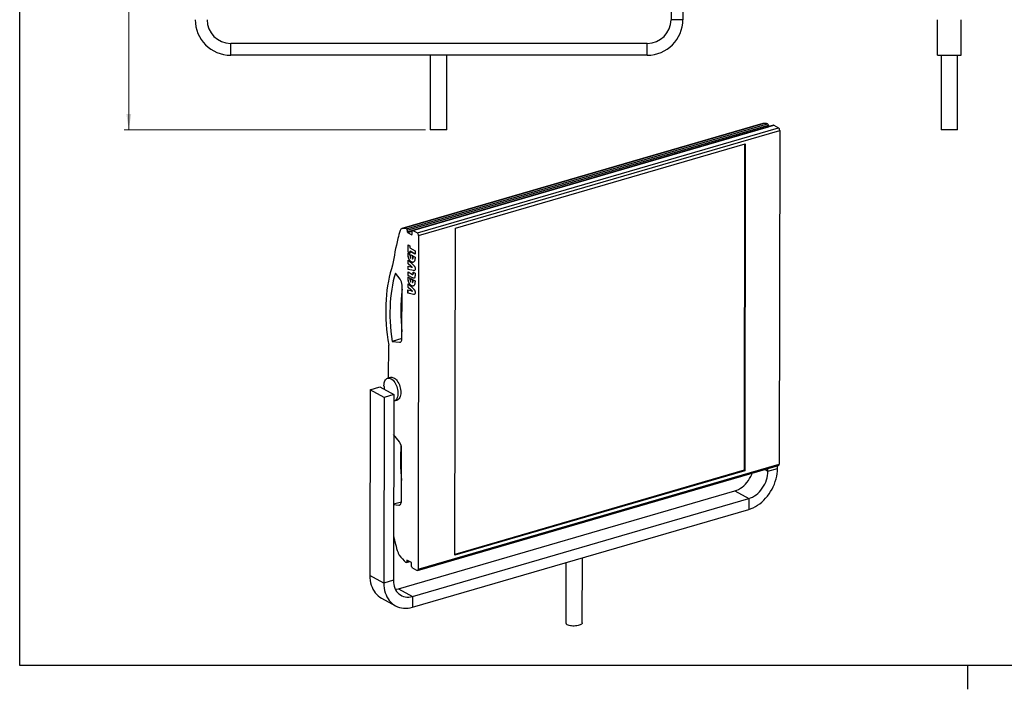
# Model space of a CAD drawing. Header units: millimetres. Extents: x 5 to 415, y 5 to 292.
# Tile 1 of 3: x 10 to 218, y 5 to 146. Entities that reach past the tile are written whole.
import ezdxf

# ---------------------------------------------------------------- set-up
doc = ezdxf.new("R2010")
doc.units = ezdxf.units.MM
doc.linetypes.add('SLD-Continua', pattern=[0])
doc.styles.add('SLDTEXTSTYLE0', font='GOTHIC.TTF', dxfattribs={"width": 0.913})
doc.dimstyles.new('SLDDIMSTYLE2', dxfattribs={"dimtxt": 3.5, "dimasz": 3.302, "dimexe": 0, "dimexo": 0.0625, "dimgap": 0.875, "dimtad": 1, "dimdec": 0, "dimlfac": 8, "dimrnd": 1e-09, "dimzin": 12, "dimdsep": 46, "dimtxsty": 'SLDTEXTSTYLE0', "dimsah": 1, "dimcen": 0.09, "dimadec": 0, "dimazin": 3, "dimtfac": 1, "dimtdec": 0, "dimtofl": 0, "dimtmove": 0, "dimatfit": 3, "dimfxl": 1, "dimfrac": 2, "dimtolj": 1, "dimtzin": 12, "dimarcsym": 0})

# ---------------------------------------------------------------- blocks, each defined once
blk = doc.blocks.new('_D_9')
at = {"color": 7, "linetype": 'SLD-Continua', "lineweight": 0}
for p, q in [((50.14, 227.93), (32.01, 227.93)), ((33.01, 227.93), (33.01, 123.12)), ((95.58, 123.12), (32.01, 123.12))]:
    blk.add_line(p, q, dxfattribs=at)
at = {"color": 7, "linetype": 'SLD-Continua', "lineweight": 18}
for points in [[(33.01, 227.93), (32.51, 224.63), (33.52, 224.63)], [(33.01, 123.12), (33.52, 126.42), (32.51, 126.42)]]:
    blk.add_solid(points, dxfattribs=at)
at = {"color": 7, "linetype": 'SLD-Continua', "lineweight": 18, "insert": (28.54, 171.64), "char_height": 3.5, "attachment_point": 1, "rotation": 90, "style": 'SLDTEXTSTYLE0'}
blk.add_mtext('839', dxfattribs=at)

msp = doc.modelspace()

# ---------------------------------------------------------------- linework, layer by layer
at = {"color": 7, "linetype": 'SLD-Continua', "lineweight": 25}
for p, q in [((10, 10), (10, 287)), ((147.3897, 189.1167), (147.3897, 146.3667)), ((149.8897, 189.1167), (149.8897, 146.3667)), ((149.8897, 146.3667), (147.3897, 146.3667)), ((203.6018, 138.8667), (203.6018, 146.3667)), ((208.6018, 138.8667), (208.6018, 146.3667)), ((54.5147, 138.8667), (54.5147, 141.3667)), ((142.3897, 141.3667), (54.5147, 141.3667)), ((142.3897, 138.8667), (142.3897, 141.3667)), ((142.3897, 138.8667), (54.5147, 138.8667)), ((96.5772, 138.8667), (96.5772, 123.1167)), ((100.0772, 123.1167), (100.0772, 138.8667)), ((203.6018, 138.8667), (208.6018, 138.8667)), ((204.3518, 138.8667), (204.3518, 123.1167)), ((207.8518, 123.1167), (207.8518, 138.8667)), ((166.7601, 124.4331), (90.5797, 102.2509)), ((90.6675, 102.2653), (166.8479, 124.4475)), ((91.5726, 102.2212), (167.753, 124.4035)), ((91.757, 101.5766), (167.9374, 123.7588)), ((91.7574, 101.8982), (167.9378, 124.0805)), ((169.0195, 124.0737), (92.8391, 101.8914)), ((92.9093, 101.8806), (169.0897, 124.0628)), ((93.8832, 101.3469), (170.0636, 123.5291)), ((94.1409, 100.8043), (170.3213, 122.9866)), ((100.0772, 123.1167), (96.5772, 123.1167)), ((167.9378, 124.0805), (167.9374, 123.7588)), ((169.0897, 124.0628), (170.0636, 123.5291)), ((170.3213, 122.9866), (170.221, 52.5241)), ((207.8518, 123.1167), (204.3518, 123.1167)), ((101.9092, 102.3219), (163.0554, 120.1265)), ((162.9076, 120.0835), (162.8096, 51.2343)), ((163.0554, 120.1265), (162.9571, 51.1534)), ((91.7574, 101.8982), (91.757, 101.5766)), ((92.9093, 101.8806), (93.8832, 101.3469)), ((101.811, 33.3489), (101.9092, 102.3219)), ((91.8159, 101.4526), (92.7614, 101.7279)), ((91.8159, 101.4526), (92.7013, 100.9674)), ((92.7013, 100.9674), (92.7507, 100.9818)), ((92.7604, 101.0267), (92.7614, 101.7323)), ((94.1409, 100.8043), (94.0406, 30.3418)), ((91.9207, 97.2625), (91.9229, 98.8304)), ((91.9229, 98.8304), (92.3306, 98.6069)), ((91.9307, 97.2655), (91.933, 98.8248)), ((92.3306, 98.6069), (92.33, 98.1848)), ((92.33, 98.1848), (93.3979, 97.5996)), ((91.9172, 94.834), (91.9183, 95.5741)), ((91.9183, 95.5741), (93.0763, 94.5236)), ((91.9203, 96.9916), (91.9204, 97.0515)), ((91.9304, 96.9946), (91.9203, 96.9916)), ((91.9204, 97.0515), (92.3281, 96.828)), ((91.9307, 97.2655), (91.9207, 97.2625)), ((92.3284, 97.0391), (91.9207, 97.2625)), ((91.9273, 94.8369), (91.9283, 95.5649)), ((91.9304, 96.9946), (91.9304, 97.0459)), ((92.3284, 97.0475), (91.9307, 97.2655)), ((92.0538, 96.0509), (92.0437, 96.048)), ((92.3281, 96.828), (92.3279, 96.6895)), ((92.329, 97.4612), (92.3284, 97.0391)), ((92.3391, 97.4641), (92.329, 97.4612)), ((93.3969, 96.876), (92.329, 97.4612)), ((93.3969, 96.8844), (92.3391, 97.4641)), ((92.4824, 96.0226), (92.4834, 96.7429)), ((92.4925, 96.0255), (92.4824, 96.0226)), ((92.4834, 96.7429), (92.8329, 96.5514)), ((92.4925, 96.0255), (92.4935, 96.7374)), ((92.8329, 96.5514), (92.8319, 95.8278)), ((92.842, 95.8307), (92.8319, 95.8278)), ((92.9881, 96.3278), (92.9883, 96.4663)), ((92.9982, 96.3307), (92.9881, 96.3278)), ((92.9883, 96.4663), (93.396, 96.2428)), ((92.9982, 96.3307), (92.9983, 96.4607)), ((93.396, 96.2428), (93.3959, 96.183)), ((93.3979, 97.5996), (93.3969, 96.876)), ((91.9155, 93.6143), (91.9165, 94.3459)), ((91.9255, 93.6172), (91.9155, 93.6143)), ((93.0747, 93.3864), (91.9155, 93.6143)), ((91.9165, 94.3459), (92.5083, 94.1819)), ((91.9273, 94.8369), (91.9172, 94.834)), ((92.5074, 94.3536), (91.9172, 94.834)), ((91.9255, 93.6172), (91.9266, 94.3431)), ((93.0848, 93.3893), (91.9255, 93.6172)), ((92.5174, 94.3565), (91.9273, 94.8369)), ((92.5174, 94.3565), (92.5074, 94.3536)), ((92.5699, 94.315), (92.5598, 94.3121)), ((92.6653, 95.2033), (92.6552, 95.2004)), ((92.8434, 94.0732), (92.8774, 94.0612)), ((92.8874, 94.0642), (92.8774, 94.0612)), ((90.231, 91.6026), (89.2495, 92.8524)), ((91.9131, 91.9866), (91.9132, 92.0464)), ((91.9232, 91.9895), (91.9131, 91.9866)), ((91.9132, 92.0464), (92.321, 91.823)), ((91.9137, 92.3781), (91.9147, 93.1017)), ((91.9238, 92.381), (91.9137, 92.3781)), ((92.8691, 91.8546), (91.9137, 92.3781)), ((91.9147, 93.1017), (92.8379, 92.5958)), ((91.9232, 91.9895), (91.9233, 92.0409)), ((91.9238, 92.381), (91.9248, 93.0962)), ((92.8791, 91.8575), (91.9238, 92.381)), ((92.321, 91.823), (92.3208, 91.6845)), ((92.4753, 91.0175), (92.4763, 91.7379)), ((92.4763, 91.7379), (92.8258, 91.5463)), ((92.4854, 91.0205), (92.4864, 91.7323)), ((92.8258, 91.5463), (92.8248, 90.8227)), ((92.8791, 91.8575), (92.8691, 91.8546)), ((92.9809, 91.3227), (92.9811, 91.4612)), ((92.9811, 91.4612), (93.3889, 91.2378)), ((92.983, 92.7445), (92.9835, 93.0894)), ((92.9931, 92.7475), (92.983, 92.7445)), ((92.9835, 93.0894), (93.3912, 92.8659)), ((92.991, 91.3256), (92.9912, 91.4557)), ((92.9931, 92.7475), (92.9935, 93.0838)), ((93.0848, 93.3893), (93.0747, 93.3864)), ((93.3912, 92.8659), (93.3906, 92.4174)), ((90.6395, 79.063), (90.6555, 90.3308)), ((91.9083, 88.6092), (91.9094, 89.3409)), ((91.9094, 89.3409), (92.5012, 89.1768)), ((91.9101, 89.8289), (91.9111, 90.569)), ((91.9202, 89.8319), (91.9101, 89.8289)), ((92.5002, 89.3485), (91.9101, 89.8289)), ((91.9111, 90.569), (93.0692, 89.5186)), ((91.9184, 88.6122), (91.9195, 89.3381)), ((91.9202, 89.8319), (91.9212, 90.5599)), ((92.5103, 89.3515), (91.9202, 89.8319)), ((92.0467, 91.0459), (92.0366, 91.0429)), ((92.4854, 91.0205), (92.4753, 91.0175)), ((92.5103, 89.3515), (92.5002, 89.3485)), ((92.5628, 89.31), (92.5527, 89.307)), ((92.6582, 90.1983), (92.6481, 90.1954)), ((92.8349, 90.8257), (92.8248, 90.8227)), ((92.991, 91.3256), (92.9809, 91.3227)), ((93.3889, 91.2378), (93.3888, 91.1779)), ((91.9184, 88.6122), (91.9083, 88.6092)), ((93.0675, 88.3813), (91.9083, 88.6092)), ((93.0776, 88.3843), (91.9184, 88.6122)), ((92.8362, 89.0682), (92.8702, 89.0562)), ((92.8803, 89.0591), (92.8702, 89.0562)), ((93.0776, 88.3843), (93.0675, 88.3813)), ((90.6395, 79.0689), (88.5469, 78.4596)), ((87.8217, 70.7429), (87.8315, 77.6746)), ((88.5469, 78.4596), (90.091, 78.256)), ((90.091, 78.256), (90.3921, 78.3437)), ((88.2271, 70.8609), (87.6217, 70.6847)), ((83.9188, 68.241), (85.9368, 68.8286)), ((85.9368, 68.8286), (88.8882, 67.2113)), ((83.9188, 68.241), (83.863, 29.0569)), ((86.8701, 66.6237), (83.9188, 68.241)), ((86.8701, 66.6237), (86.8143, 27.4396)), ((88.8882, 67.2113), (86.8701, 66.6237)), ((88.8882, 67.2113), (88.8324, 28.0273)), ((89.0195, 65.884), (89.6249, 66.0603)), ((90.1083, 57.2345), (88.8762, 58.8036)), ((90.5168, 44.695), (90.5329, 55.9627)), ((93.9047, 30.0633), (170.085, 52.2456)), ((94.0406, 30.3418), (170.221, 52.5241)), ((169.856, 51.6198), (169.8568, 52.1791)), ((162.9571, 51.1534), (101.811, 33.3489)), ((162.8096, 51.2343), (101.8112, 33.4727)), ((162.8096, 51.2343), (162.9571, 51.1534)), ((167.1718, 51.3973), (167.838, 51.0322)), ((167.838, 51.0322), (169.856, 51.6198)), ((167.838, 51.0322), (167.8388, 51.5915)), ((89.9106, 26.2368), (160.8441, 46.8913)), ((160.8441, 46.8913), (163.7954, 45.274)), ((90.5092, 44.5377), (88.8552, 44.0561)), ((88.8552, 44.0347), (89.9684, 43.888)), ((89.9684, 43.888), (90.2695, 43.9757)), ((92.8619, 24.6195), (163.7954, 45.274)), ((163.7954, 45.274), (163.7922, 42.9826)), ((92.8586, 22.3281), (163.7922, 42.9826)), ((91.5801, 31.7517), (92.2727, 31.9534)), ((91.6582, 32.2443), (91.6578, 31.9235)), ((91.6578, 31.9109), (92.11, 32.0426)), ((91.6578, 31.9235), (91.6578, 31.9109)), ((91.6582, 32.2443), (91.7129, 32.2602)), ((92.6322, 31.7564), (91.6878, 32.2739)), ((92.6606, 30.9261), (92.6612, 31.3579)), ((92.6612, 31.3579), (92.6617, 31.6944)), ((125.1981, 31.7447), (125.1801, 19.0596)), ((128.6801, 19.0546), (128.6996, 32.7643)), ((93.7818, 30.0823), (92.8078, 30.616)), ((86.8143, 27.4396), (83.863, 29.0569)), ((88.8324, 28.0273), (86.8143, 27.4396)), ((89.9106, 26.2368), (92.8619, 24.6195)), ((86.3129, 24.2426), (89.2642, 22.6253)), ((92.8619, 24.6195), (92.8586, 22.3281)), ((410, 10), (10, 10)), ((210, 4.999), (210, 10.001))]:
    msp.add_line(p, q, dxfattribs=at)
at = {"color": 7, "linetype": 'SLD-Continua', "lineweight": 25, "flags": 128}
for points in [[(166.7601, 124.4331), (166.7783, 124.4379), (166.8479, 124.4475)], [(92.7614, 101.7323), (92.7643, 101.7754), (92.7728, 101.8138), (92.7865, 101.846), (92.8049, 101.8706), (92.8273, 101.8869), (92.8528, 101.8941), (92.8805, 101.8919), (92.9093, 101.8806)], [(92.7013, 100.9674), (92.7128, 100.9628), (92.7239, 100.962), (92.7341, 100.9648), (92.743, 100.9713), (92.7504, 100.9812), (92.7559, 100.9941), (92.7593, 101.0094), (92.7604, 101.0267)], [(88.6747, 94.565), (88.4087, 93.7502), (88.1686, 92.9051), (87.9546, 92.0311), (87.7672, 91.1297), (87.6067, 90.2025), (87.4734, 89.251), (87.3675, 88.2769), (87.2891, 87.2818), (87.2385, 86.2675), (87.2156, 85.2357), (87.2207, 84.1881), (87.2535, 83.1267), (87.3141, 82.0531), (87.4024, 80.9692), (87.5182, 79.8769), (87.6613, 78.7781), (87.8315, 77.6746)], [(89.2495, 92.8524), (89.0167, 92.0423), (88.8096, 91.2039), (88.6283, 90.3386), (88.4734, 89.4481), (88.3449, 88.5338), (88.2433, 87.5974), (88.1686, 86.6406), (88.1209, 85.665), (88.1005, 84.6724), (88.1072, 83.6645), (88.1412, 82.6432), (88.2022, 81.6102), (88.2903, 80.5674), (88.4053, 79.5165), (88.5469, 78.4596)], [(90.091, 78.256), (90.2046, 78.2569), (90.3102, 78.2901), (90.4048, 78.3547), (90.486, 78.4491), (90.5516, 78.5707), (90.5998, 78.7162), (90.6293, 78.8818), (90.6395, 79.063)], [(86.845, 69.093), (86.8586, 69.3912), (86.8982, 69.6697), (86.9633, 69.9234), (87.0526, 70.1479), (87.1645, 70.3391), (87.2971, 70.4937), (87.4479, 70.6088), (87.6143, 70.6825), (87.7933, 70.7133), (87.9817, 70.7009), (88.1762, 70.6452), (88.3732, 70.5475), (88.5693, 70.4094), (88.7609, 70.2333), (88.9447, 70.0225), (89.1174, 69.7807), (89.2758, 69.5121), (89.4172, 69.2217), (89.5391, 68.9145), (89.6391, 68.5961), (89.7157, 68.2721), (89.7674, 67.9483), (89.7932, 67.6306), (89.7928, 67.3245), (89.7661, 67.0355), (89.7136, 66.7688), (89.6362, 66.5291), (89.5354, 66.3208), (89.4129, 66.1475), (89.2708, 66.0124), (89.1119, 65.9178), (88.9388, 65.8654), (88.8862, 65.8582)], [(88.2271, 70.8609), (88.2939, 70.877), (88.4782, 70.8896), (88.6706, 70.8583), (88.8677, 70.7839), (89.0657, 70.6675), (89.2613, 70.5113), (89.4508, 70.3182), (89.6308, 70.0916), (89.7982, 69.8355), (89.9498, 69.5547), (90.083, 69.2541), (90.1953, 68.9393), (90.2847, 68.6158), (90.3496, 68.2895), (90.3888, 67.9663), (90.4017, 67.652), (90.3879, 67.3523), (90.3478, 67.0725), (90.2821, 66.8178), (90.1919, 66.5928), (90.0789, 66.4014), (89.9451, 66.2471), (89.7929, 66.1327), (89.6251, 66.0604), (89.6249, 66.0603)], [(160.8441, 46.8913), (161.2397, 47.0286), (161.6316, 47.2087), (162.016, 47.4298), (162.3891, 47.6899), (162.7474, 47.9865), (163.0875, 48.3166), (163.406, 48.6771), (163.6999, 49.0646), (163.9664, 49.4753), (164.2029, 49.9053), (164.407, 50.3503), (164.5133, 50.6232)], [(163.7922, 42.9826), (164.2672, 43.1421), (164.7393, 43.343), (165.2057, 43.584), (165.6634, 43.8638), (166.1097, 44.1804), (166.5417, 44.5321), (166.9568, 44.9166), (167.3525, 45.3316), (167.7263, 45.7745), (168.0759, 46.2425), (168.3991, 46.7329), (168.694, 47.2424), (168.9588, 47.7682), (169.1917, 48.3067), (169.3914, 48.8549), (169.5567, 49.4092), (169.6865, 49.9663), (169.7799, 50.5227), (169.8366, 51.075), (169.856, 51.6198)], [(163.7954, 45.274), (164.1911, 45.4113), (164.5829, 45.5914), (164.9673, 45.8125), (165.3404, 46.0726), (165.6988, 46.3692), (166.0388, 46.6993), (166.3573, 47.0599), (166.6512, 47.4473), (166.9177, 47.858), (167.1542, 48.288), (167.3583, 48.733), (167.5283, 49.1889), (167.6623, 49.6512), (167.7592, 50.1155), (167.8179, 50.5773), (167.838, 51.0322)], [(89.9684, 43.888), (90.082, 43.8888), (90.1876, 43.922), (90.2822, 43.9867), (90.3634, 44.0811), (90.4289, 44.2026), (90.4771, 44.3482), (90.5067, 44.5138), (90.5168, 44.695)], [(91.6578, 31.9109), (91.654, 31.8619), (91.643, 31.8195), (91.6254, 31.7857), (91.6019, 31.7622), (91.5739, 31.7502), (91.5427, 31.7504), (91.5098, 31.7626), (91.477, 31.7864)], [(91.6878, 32.2739), (91.6821, 32.2762), (91.6765, 32.2766), (91.6714, 32.2752), (91.6669, 32.272), (91.6633, 32.267), (91.6605, 32.2606), (91.6588, 32.2529), (91.6582, 32.2443)], [(94.0406, 30.3418), (94.0355, 30.2663), (94.0207, 30.1991), (93.9967, 30.1429), (93.9645, 30.0997), (93.9253, 30.0713), (93.8806, 30.0587), (93.8322, 30.0624), (93.7818, 30.0823)], [(83.863, 29.0569), (83.8809, 28.523), (83.936, 28.0032), (84.028, 27.5008), (84.1563, 27.0189), (84.3201, 26.5604), (84.5184, 26.1282), (84.75, 25.7248), (85.0135, 25.3529), (85.3072, 25.0147), (85.6293, 24.7123), (85.9778, 24.4476), (86.3129, 24.2426)], [(86.8143, 27.4396), (86.8322, 26.9057), (86.8873, 26.386), (86.9793, 25.8836), (87.1076, 25.4016), (87.2714, 24.9431), (87.4698, 24.5109), (87.7014, 24.1076), (87.9648, 23.7356), (88.2585, 23.3974), (88.5806, 23.095), (88.9292, 22.8303), (89.302, 22.6048), (89.6968, 22.42), (90.1112, 22.277), (90.5426, 22.1768), (90.9883, 22.1198), (91.4456, 22.1065), (91.9117, 22.1369), (92.3837, 22.211), (92.8586, 22.3281)], [(88.8324, 28.0273), (88.8512, 27.5837), (88.9086, 27.1557), (89.0043, 26.7475), (89.1371, 26.3629), (89.3059, 26.0056), (89.5089, 25.6792), (89.7444, 25.3866), (90.0099, 25.1308), (90.3029, 24.9143), (90.6207, 24.739), (90.9601, 24.6067), (91.3179, 24.5187), (91.6906, 24.4757), (92.0746, 24.4783), (92.4663, 24.5264), (92.8619, 24.6195)], [(89.2531, 26.1066), (89.515, 26.1437), (89.9106, 26.2368)], [(128.6801, 19.0546), (128.6724, 18.9896), (128.6236, 18.8788), (128.531, 18.7726), (128.3968, 18.6737), (128.2247, 18.5848), (128.0191, 18.5081), (127.7852, 18.4456), (127.5292, 18.399), (127.2577, 18.3694), (126.9777, 18.3576), (126.6965, 18.364), (126.4213, 18.3882), (126.1593, 18.4299), (125.9173, 18.4877), (125.7015, 18.5603), (125.5175, 18.6458)]]:
    msp.add_lwpolyline(points, dxfattribs=at)
at = {"color": 7, "linetype": 'SLD-Continua', "lineweight": 25}
for centre, radius, start, end in [((54.5147, 146.3667), 7.5, 180, 270), ((54.5147, 146.3667), 5, 180, 270), ((142.3897, 146.3667), 5, 270, 0), ((142.3897, 146.3667), 7.5, 270, 0), ((167.0609, 119.501), 4.9511, 81.964025, 92.465124), ((167.6137, 124.1094), 0.3254, 354.89634, 64.652346), ((169.0419, 123.9863), 0.0902, 57.995067, 104.381791), ((169.6697, 123.0096), 0.652, 357.982785, 52.827949), ((124.2024, 91.5851), 35.4757, 163.176394, 165.962311), ((90.7394, 101.7691), 0.5014, 98.248877, 170.399362), ((90.8805, 97.3188), 4.9511, 81.964025, 92.465124), ((91.4333, 101.9271), 0.3254, 354.89634, 64.652346), ((146.928, 85.9772), 58.8829, 166.03228, 171.613776), ((91.9059, 101.5713), 0.149, 177.982785, 232.827949), ((93.4893, 100.8273), 0.652, 357.982785, 52.827949), ((88.507, 90.3204), 2.1486, 0.277229, 36.640175), ((126.9628, 84.9295), 36.5946, 172.830564, 187.006268), ((90.9737, 69.1083), 4.1288, 180.212521, 191.494238), ((88.3843, 55.9523), 2.1486, 0.277229, 36.640175), ((139.3993, 53.4306), 49.0722, 176.290419, 185.121552), ((169.9617, 52.4782), 0.2633, 297.934141, 10.041059), ((114.3147, 42.3672), 25.9366, 190.897625, 199.09937), ((91.7088, 34.5229), 2.0085, 198.6537, 215.824281), ((98.6043, 39.569), 10.5531, 216.125518, 227.516709), ((92.5872, 31.697), 0.0745, 357.986288, 52.824442), ((93.033, 30.9129), 0.3726, 177.982785, 232.827949), ((125.7046, 19.1428), 0.5311, 189.01373, 249.366222)]:
    msp.add_arc(centre, radius, start, end, dxfattribs=at)
for points, knots in [([(92.0437, 96.048), (92.0337, 96.0793), (92.013, 96.1436), (91.9884, 96.2453), (91.967, 96.3533), (91.9496, 96.468), (91.9362, 96.5894), (91.927, 96.7176), (91.9209, 96.8532), (91.9205, 96.9445), (91.9203, 96.9916)], [0, 0, 0, 0, 0.09946726, 0.2046432, 0.31668497, 0.43570292, 0.56287169, 0.69926778, 0.84487559, 1, 1, 1, 1]), ([(92.0538, 96.0509), (92.0438, 96.0822), (92.0231, 96.1466), (91.9985, 96.2482), (91.977, 96.3562), (91.9597, 96.4709), (91.9463, 96.5924), (91.9371, 96.7206), (91.9309, 96.8561), (91.9306, 96.9475), (91.9304, 96.9946)], [0, 0, 0, 0, 0.09946726, 0.2046432, 0.31668497, 0.43570292, 0.56287169, 0.69926778, 0.84487559, 1, 1, 1, 1]), ([(92.6552, 95.2004), (92.6396, 95.2092), (92.6087, 95.2267), (92.5628, 95.2589), (92.5179, 95.2937), (92.4738, 95.3325), (92.4306, 95.3753), (92.3881, 95.4208), (92.3469, 95.4712), (92.3066, 95.5243), (92.2675, 95.5804), (92.2302, 95.6396), (92.1947, 95.7016), (92.1611, 95.766), (92.1289, 95.8326), (92.0985, 95.9017), (92.07, 95.9737), (92.0525, 96.023), (92.0437, 96.048)], [0, 0, 0, 0, 0.06441234, 0.12781938, 0.19038123, 0.25237884, 0.31406266, 0.37594456, 0.43776427, 0.49984502, 0.56202707, 0.62383688, 0.68555612, 0.74719174, 0.80928234, 0.8717505, 0.93515755, 1, 1, 1, 1]), ([(92.6653, 95.2033), (92.6497, 95.2121), (92.6188, 95.2296), (92.5729, 95.2619), (92.5279, 95.2967), (92.4839, 95.3354), (92.4407, 95.3783), (92.3982, 95.4237), (92.357, 95.4741), (92.3167, 95.5272), (92.2776, 95.5833), (92.2403, 95.6426), (92.2048, 95.7045), (92.1711, 95.7689), (92.139, 95.8355), (92.1086, 95.9047), (92.0801, 95.9766), (92.0626, 96.026), (92.0538, 96.0509)], [0, 0, 0, 0, 0.06441234, 0.12781938, 0.19038123, 0.25237884, 0.31406266, 0.37594456, 0.43776427, 0.49984502, 0.56202707, 0.62383688, 0.68555612, 0.74719174, 0.80928234, 0.8717505, 0.93515755, 1, 1, 1, 1]), ([(92.3279, 96.6895), (92.328, 96.6692), (92.3282, 96.6298), (92.3296, 96.5719), (92.3322, 96.5172), (92.3361, 96.4657), (92.3408, 96.4176), (92.3467, 96.3727), (92.3539, 96.3311), (92.3646, 96.2806), (92.3822, 96.2201), (92.4093, 96.1506), (92.4429, 96.0836), (92.469, 96.0433), (92.4824, 96.0226)], [0, 0, 0, 0, 0.09137385, 0.17714393, 0.25742841, 0.33236133, 0.40129015, 0.46520457, 0.52435845, 0.57815667, 0.68018493, 0.7831747, 0.88841916, 1, 1, 1, 1]), ([(92.8319, 95.8278), (92.8454, 95.8334), (92.8717, 95.8445), (92.9054, 95.8742), (92.9327, 95.914), (92.9503, 95.9554), (92.961, 95.9946), (92.9684, 96.0284), (92.9745, 96.0672), (92.9792, 96.1106), (92.9833, 96.1581), (92.9861, 96.2105), (92.9876, 96.2675), (92.9879, 96.3073), (92.9881, 96.3278)], [0, 0, 0, 0, 0.11016477, 0.21533596, 0.31675955, 0.41883633, 0.47299133, 0.53181306, 0.59605555, 0.66598709, 0.74049927, 0.82103501, 0.90773085, 1, 1, 1, 1]), ([(92.842, 95.8307), (92.8555, 95.8364), (92.8818, 95.8474), (92.9155, 95.8771), (92.9428, 95.9169), (92.9604, 95.9583), (92.9711, 95.9975), (92.9785, 96.0313), (92.9846, 96.0701), (92.9893, 96.1135), (92.9934, 96.1611), (92.9961, 96.2134), (92.9977, 96.2704), (92.998, 96.3102), (92.9982, 96.3307)], [0, 0, 0, 0, 0.11016477, 0.21533596, 0.31675955, 0.41883633, 0.47299133, 0.53181306, 0.59605555, 0.66598709, 0.74049927, 0.82103501, 0.90773085, 1, 1, 1, 1]), ([(93.3959, 96.183), (93.3956, 96.1362), (93.3948, 96.0455), (93.3888, 95.9166), (93.3791, 95.7987), (93.3655, 95.6921), (93.3477, 95.5968), (93.3265, 95.5118), (93.3012, 95.4377), (93.2802, 95.3962), (93.27, 95.376)], [0, 0, 0, 0, 0.15508276, 0.30061543, 0.4369749, 0.56410951, 0.6830955, 0.7949378, 0.90029883, 1, 1, 1, 1]), ([(92.5598, 94.3121), (92.5535, 94.3169), (92.542, 94.3257), (92.527, 94.3377), (92.5159, 94.3467), (92.5098, 94.3516), (92.5074, 94.3536)], [0, 0, 0, 0, 0.36344061, 0.65261841, 0.86104736, 1, 1, 1, 1]), ([(92.5083, 94.1819), (92.5131, 94.1805), (92.5252, 94.1771), (92.5474, 94.1707), (92.5774, 94.1612), (92.6154, 94.1487), (92.6612, 94.1342), (92.7149, 94.1164), (92.7765, 94.0959), (92.8202, 94.0811), (92.8434, 94.0732)], [0, 0, 0, 0, 0.042742, 0.10906555, 0.19883301, 0.31205265, 0.44885489, 0.60911214, 0.79282668, 1, 1, 1, 1]), ([(92.5699, 94.315), (92.5635, 94.3199), (92.5521, 94.3286), (92.5371, 94.3407), (92.5259, 94.3496), (92.5199, 94.3545), (92.5174, 94.3565)], [0, 0, 0, 0, 0.36344061, 0.65261841, 0.86104736, 1, 1, 1, 1]), ([(92.8774, 94.0612), (92.8258, 94.1016), (92.7199, 94.1846), (92.6141, 94.2689), (92.5598, 94.3121)], [0, 0, 0, 0, 0.48690311, 1, 1, 1, 1]), ([(92.8874, 94.0642), (92.8359, 94.1046), (92.73, 94.1876), (92.6242, 94.2718), (92.5699, 94.315)], [0, 0, 0, 0, 0.48690311, 1, 1, 1, 1]), ([(92.9656, 95.1339), (92.9652, 95.1338), (92.9513, 95.1314), (92.9234, 95.1281), (92.8809, 95.1284), (92.8375, 95.1331), (92.7932, 95.1428), (92.748, 95.1575), (92.7019, 95.1756), (92.6709, 95.1921), (92.6552, 95.2004)], [0.56, 0.56, 0.56, 0.56, 0.561679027, 0.623383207, 0.685286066, 0.746854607, 0.809144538, 0.872002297, 0.93529084, 1, 1, 1, 1]), ([(92.9757, 95.1368), (92.9753, 95.1368), (92.9614, 95.1343), (92.9334, 95.131), (92.891, 95.1314), (92.8476, 95.1361), (92.8033, 95.1458), (92.7581, 95.1605), (92.712, 95.1785), (92.681, 95.195), (92.6653, 95.2033)], [0.56, 0.56, 0.56, 0.56, 0.561679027, 0.623383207, 0.685286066, 0.746854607, 0.809144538, 0.872002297, 0.93529084, 1, 1, 1, 1]), ([(93.27, 95.376), (93.229, 95.3127), (93.1587, 95.2041), (93.0566, 95.1701), (93.014, 95.1559)], [0, 0, 0, 0, 0.58261068, 1, 1, 1, 1]), ([(93.0763, 94.5236), (93.0908, 94.5103), (93.1189, 94.4844), (93.159, 94.443), (93.196, 94.401), (93.2301, 94.359), (93.2608, 94.3162), (93.2883, 94.2732), (93.3127, 94.2296), (93.334, 94.1851), (93.353, 94.1396), (93.3684, 94.092), (93.3824, 94.0429), (93.393, 93.9916), (93.4019, 93.9383), (93.4077, 93.8831), (93.4114, 93.8259), (93.4117, 93.7879), (93.4119, 93.7683)], [0, 0, 0, 0, 0.081246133, 0.157400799, 0.229237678, 0.296815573, 0.360178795, 0.419470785, 0.47591701, 0.530071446, 0.582909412, 0.636406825, 0.690863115, 0.746836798, 0.80579249, 0.867392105, 0.931644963, 1, 1, 1, 1]), ([(93.4119, 93.7683), (93.4081, 93.6911), (93.4004, 93.5372), (93.3282, 93.4146), (93.2696, 93.4013), (93.2563, 93.3982)], [0, 0, 0, 0, 0.43781629, 0.87237757, 1, 1, 1, 1]), ([(92.0366, 91.0429), (92.0265, 91.0742), (92.0059, 91.1386), (91.9813, 91.2403), (91.9598, 91.3483), (91.9425, 91.463), (91.9291, 91.5844), (91.9199, 91.7126), (91.9137, 91.8481), (91.9133, 91.9395), (91.9131, 91.9866)], [0, 0, 0, 0, 0.09946726, 0.2046432, 0.31668497, 0.43570292, 0.56287169, 0.69926778, 0.84487559, 1, 1, 1, 1]), ([(92.0467, 91.0459), (92.0366, 91.0772), (92.016, 91.1415), (91.9914, 91.2432), (91.9699, 91.3512), (91.9526, 91.4659), (91.9392, 91.5873), (91.93, 91.7155), (91.9238, 91.8511), (91.9234, 91.9424), (91.9232, 91.9895)], [0, 0, 0, 0, 0.09946726, 0.2046432, 0.31668497, 0.43570292, 0.56287169, 0.69926778, 0.84487559, 1, 1, 1, 1]), ([(92.3208, 91.6845), (92.3209, 91.6641), (92.3211, 91.6247), (92.3225, 91.5669), (92.3251, 91.5121), (92.329, 91.4606), (92.3336, 91.4125), (92.3396, 91.3677), (92.3468, 91.3261), (92.3575, 91.2755), (92.375, 91.215), (92.4022, 91.1455), (92.4358, 91.0785), (92.4619, 91.0383), (92.4753, 91.0175)], [0, 0, 0, 0, 0.09137385, 0.17714393, 0.25742841, 0.33236133, 0.40129015, 0.46520457, 0.52435845, 0.57815667, 0.68018493, 0.7831747, 0.88841916, 1, 1, 1, 1]), ([(92.8379, 92.5958), (92.8615, 92.581), (92.8874, 92.5648), (92.9069, 92.5767), (92.9086, 92.5778)], [0, 0, 0, 0, 0.91054806, 1, 1, 1, 1]), ([(93.3906, 92.4174), (93.3901, 92.3828), (93.3891, 92.3156), (93.3834, 92.2206), (93.3732, 92.1351), (93.3594, 92.0586), (93.3413, 91.9915), (93.3195, 91.9333), (93.2933, 91.8848), (93.2634, 91.8449), (93.2289, 91.8148), (93.1902, 91.7939), (93.1474, 91.7812), (93.1, 91.7781), (93.0484, 91.7837), (92.9924, 91.7989), (92.9321, 91.8217), (92.8905, 91.8434), (92.8691, 91.8546)], [0, 0, 0, 0, 0.07756036, 0.15049583, 0.21852484, 0.28272401, 0.34292893, 0.40040136, 0.45522536, 0.5087882, 0.56192247, 0.61579063, 0.67141725, 0.72971231, 0.79106085, 0.85640091, 0.9259298, 1, 1, 1, 1]), ([(93.1743, 91.8073), (93.1398, 91.7962), (93.0491, 91.767), (92.9442, 91.8229), (92.8791, 91.8575)], [0, 0, 0, 0, 0.38033566, 1, 1, 1, 1]), ([(92.9296, 92.5897), (92.9394, 92.5932), (92.9644, 92.6023), (92.9802, 92.6661), (92.982, 92.7184), (92.983, 92.7445)], [0, 0, 0, 0, 0.241697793, 0.62019409, 1, 1, 1, 1]), ([(92.9397, 92.5926), (92.9495, 92.5961), (92.9745, 92.6052), (92.9903, 92.6691), (92.9921, 92.7213), (92.9931, 92.7475)], [0, 0, 0, 0, 0.241697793, 0.62019409, 1, 1, 1, 1]), ([(93.2336, 93.3913), (93.2192, 93.386), (93.1701, 93.3679), (93.1142, 93.3787), (93.0747, 93.3864)], [0, 0, 0, 0, 0.29275437, 1, 1, 1, 1]), ([(93.2019, 93.3814), (93.2012, 93.3812), (93.1654, 93.3701), (93.1247, 93.3798), (93.0848, 93.3893)], [0, 0, 0, 0, 0.01752695, 1, 1, 1, 1]), ([(92.6481, 90.1954), (92.6325, 90.2042), (92.6016, 90.2216), (92.5557, 90.2539), (92.5107, 90.2887), (92.4667, 90.3275), (92.4235, 90.3703), (92.381, 90.4157), (92.3398, 90.4661), (92.2995, 90.5192), (92.2604, 90.5754), (92.2231, 90.6346), (92.1876, 90.6965), (92.1539, 90.7609), (92.1218, 90.8275), (92.0914, 90.8967), (92.0629, 90.9686), (92.0454, 91.018), (92.0366, 91.0429)], [0, 0, 0, 0, 0.06441234, 0.12781938, 0.19038123, 0.25237884, 0.31406266, 0.37594456, 0.43776427, 0.49984502, 0.56202707, 0.62383688, 0.68555612, 0.74719174, 0.80928234, 0.8717505, 0.93515755, 1, 1, 1, 1]), ([(92.6582, 90.1983), (92.6426, 90.2071), (92.6117, 90.2246), (92.5658, 90.2568), (92.5208, 90.2916), (92.4767, 90.3304), (92.4336, 90.3732), (92.3911, 90.4187), (92.3499, 90.4691), (92.3095, 90.5222), (92.2705, 90.5783), (92.2331, 90.6375), (92.1977, 90.6995), (92.164, 90.7639), (92.1319, 90.8305), (92.1015, 90.8996), (92.0729, 90.9716), (92.0555, 91.0209), (92.0467, 91.0459)], [0, 0, 0, 0, 0.06441234, 0.12781938, 0.19038123, 0.25237884, 0.31406266, 0.37594456, 0.43776427, 0.49984502, 0.56202707, 0.62383688, 0.68555612, 0.74719174, 0.80928234, 0.8717505, 0.93515755, 1, 1, 1, 1]), ([(92.5527, 89.307), (92.5463, 89.3119), (92.5349, 89.3206), (92.5198, 89.3327), (92.5087, 89.3417), (92.5027, 89.3466), (92.5002, 89.3485)], [0, 0, 0, 0, 0.36344061, 0.65261841, 0.86104736, 1, 1, 1, 1]), ([(92.5628, 89.31), (92.5564, 89.3148), (92.545, 89.3236), (92.5299, 89.3356), (92.5188, 89.3446), (92.5127, 89.3495), (92.5103, 89.3515)], [0, 0, 0, 0, 0.36344061, 0.65261841, 0.86104736, 1, 1, 1, 1]), ([(92.8803, 89.0591), (92.8288, 89.0995), (92.7228, 89.1825), (92.6171, 89.2668), (92.5628, 89.31)], [0, 0, 0, 0, 0.48690311, 1, 1, 1, 1]), ([(92.9585, 90.1288), (92.9581, 90.1288), (92.9442, 90.1264), (92.9162, 90.1231), (92.8738, 90.1234), (92.8304, 90.1281), (92.7861, 90.1378), (92.7409, 90.1525), (92.6948, 90.1705), (92.6638, 90.187), (92.6481, 90.1954)], [0.56, 0.56, 0.56, 0.56, 0.561679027, 0.623383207, 0.685286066, 0.746854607, 0.809144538, 0.872002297, 0.93529084, 1, 1, 1, 1]), ([(92.9686, 90.1318), (92.9682, 90.1317), (92.9543, 90.1293), (92.9263, 90.126), (92.8839, 90.1263), (92.8405, 90.131), (92.7962, 90.1407), (92.751, 90.1554), (92.7049, 90.1735), (92.6739, 90.19), (92.6582, 90.1983)], [0.56, 0.56, 0.56, 0.56, 0.561679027, 0.623383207, 0.685286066, 0.746854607, 0.809144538, 0.872002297, 0.93529084, 1, 1, 1, 1]), ([(92.8248, 90.8227), (92.8382, 90.8284), (92.8645, 90.8394), (92.8983, 90.8692), (92.9256, 90.9089), (92.9432, 90.9503), (92.9539, 90.9895), (92.9613, 91.0233), (92.9674, 91.0621), (92.9721, 91.1055), (92.9762, 91.1531), (92.9789, 91.2054), (92.9805, 91.2625), (92.9808, 91.3022), (92.9809, 91.3227)], [0, 0, 0, 0, 0.11016477, 0.21533596, 0.31675955, 0.41883633, 0.47299133, 0.53181306, 0.59605555, 0.66598709, 0.74049927, 0.82103501, 0.90773085, 1, 1, 1, 1]), ([(92.8349, 90.8257), (92.8483, 90.8313), (92.8746, 90.8424), (92.9084, 90.8721), (92.9356, 90.9119), (92.9533, 90.9533), (92.964, 90.9925), (92.9714, 91.0263), (92.9774, 91.0651), (92.9822, 91.1085), (92.9863, 91.156), (92.989, 91.2084), (92.9905, 91.2654), (92.9909, 91.3052), (92.991, 91.3256)], [0, 0, 0, 0, 0.11016477, 0.21533596, 0.31675955, 0.41883633, 0.47299133, 0.53181306, 0.59605555, 0.66598709, 0.74049927, 0.82103501, 0.90773085, 1, 1, 1, 1]), ([(93.2629, 90.371), (93.2219, 90.3077), (93.1516, 90.199), (93.0495, 90.165), (93.0069, 90.1508)], [0, 0, 0, 0, 0.582610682, 1, 1, 1, 1]), ([(93.0692, 89.5186), (93.0837, 89.5053), (93.1117, 89.4794), (93.1519, 89.4379), (93.1889, 89.3959), (93.223, 89.354), (93.2536, 89.3112), (93.2812, 89.2682), (93.3056, 89.2246), (93.3269, 89.1801), (93.3459, 89.1346), (93.3613, 89.087), (93.3752, 89.0378), (93.3859, 88.9865), (93.3948, 88.9332), (93.4005, 88.8781), (93.4043, 88.8209), (93.4046, 88.7829), (93.4048, 88.7632)], [0, 0, 0, 0, 0.081246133, 0.157400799, 0.229237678, 0.296815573, 0.360178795, 0.419470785, 0.47591701, 0.530071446, 0.582909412, 0.636406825, 0.690863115, 0.746836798, 0.80579249, 0.867392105, 0.931644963, 1, 1, 1, 1]), ([(93.3888, 91.1779), (93.3884, 91.1311), (93.3877, 91.0404), (93.3817, 90.9115), (93.372, 90.7937), (93.3583, 90.6871), (93.3406, 90.5918), (93.3194, 90.5068), (93.2941, 90.4327), (93.2731, 90.3911), (93.2629, 90.371)], [0, 0, 0, 0, 0.15508276, 0.30061543, 0.4369749, 0.56410951, 0.6830955, 0.7949378, 0.90029883, 1, 1, 1, 1]), ([(92.5012, 89.1768), (92.506, 89.1755), (92.5181, 89.1721), (92.5402, 89.1656), (92.5703, 89.1562), (92.6082, 89.1437), (92.654, 89.1291), (92.7078, 89.1114), (92.7694, 89.0908), (92.8131, 89.0761), (92.8362, 89.0682)], [0, 0, 0, 0, 0.042742, 0.10906555, 0.19883301, 0.31205265, 0.44885489, 0.60911214, 0.79282668, 1, 1, 1, 1]), ([(92.8702, 89.0562), (92.8187, 89.0966), (92.7128, 89.1796), (92.607, 89.2638), (92.5527, 89.307)], [0, 0, 0, 0, 0.48690311, 1, 1, 1, 1]), ([(93.4048, 88.7632), (93.4045, 88.7443), (93.4041, 88.7074), (93.4003, 88.6553), (93.3943, 88.6073), (93.3852, 88.5645), (93.3745, 88.5252), (93.3606, 88.4914), (93.3448, 88.4613), (93.326, 88.4365), (93.3044, 88.416), (93.2799, 88.3992), (93.2525, 88.3857), (93.2215, 88.3774), (93.1875, 88.3726), (93.1504, 88.3713), (93.1102, 88.3738), (93.082, 88.3788), (93.0675, 88.3813)], [0, 0, 0, 0, 0.06704842, 0.13108313, 0.19191227, 0.25010783, 0.30637135, 0.36110962, 0.41441716, 0.46752873, 0.52157624, 0.57831474, 0.63821917, 0.7016475, 0.76957532, 0.84178417, 0.91833317, 1, 1, 1, 1]), ([(93.1947, 88.3764), (93.1941, 88.3762), (93.1583, 88.3651), (93.1176, 88.3748), (93.0776, 88.3843)], [0, 0, 0, 0, 0.01752695, 1, 1, 1, 1])]:
    msp.add_open_spline(points, degree=3, knots=knots, dxfattribs=at)

# ---------------------------------------------------------------- dimensions: what is measured, and where the dimension line sits
at = {"color": 7, "linetype": 'SLD-Continua', "lineweight": 18}
dim = msp.add_linear_dim(base=(33.014735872, 123.116700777), p1=(51.1397358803, 227.9292007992), p2=(96.5772358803, 123.116700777), angle=90, dimstyle='SLDDIMSTYLE2', dxfattribs=at)
dim.commit()
dim.dimension.update_dxf_attribs({"geometry": '_D_9', "text_midpoint": (33.014735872, 175.5229507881), "dimtype": 160})

doc.saveas('drawing.dxf')
